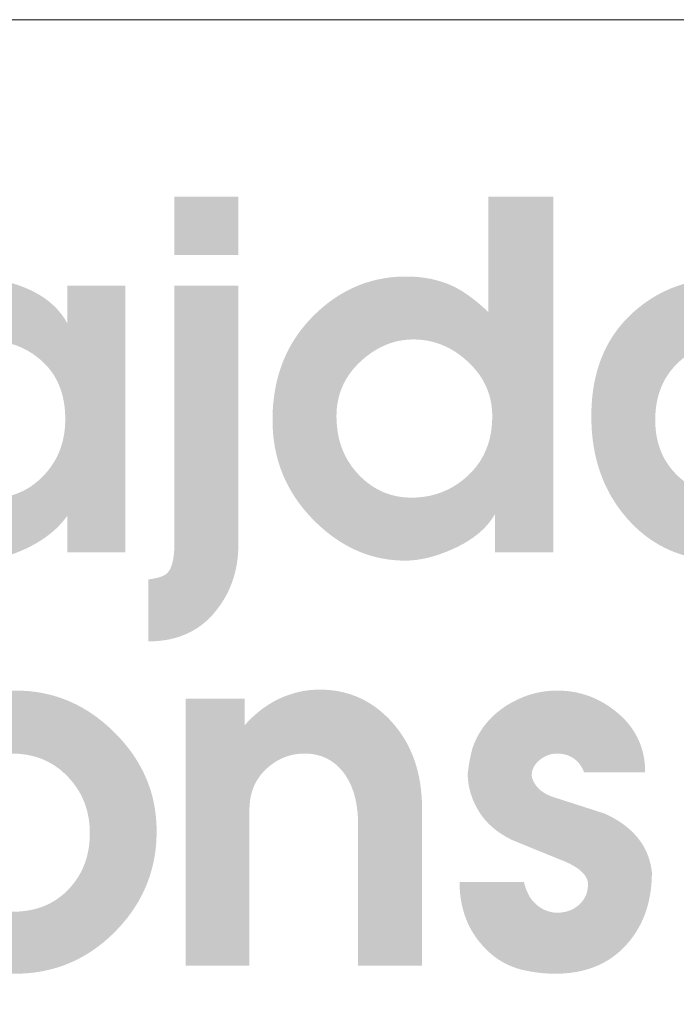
# Model space of a CAD drawing. Extents: x 5499164 to 5499301, y 5902019 to 5902134.
# Tile 14 of 18: x 5499292 to 5499294.44, y 5902078.14 to 5902081.79. Entities that reach past the tile are written whole.
import ezdxf

# ---------------------------------------------------------------- set-up
doc = ezdxf.new("R2010")
doc.units = 0
doc.layers.get('0').update_dxf_attribs({"linetype": 'CONTINUOUS', "lineweight": 13})
doc.layers.add('0A_OCIEPLENIE', color=30, linetype='CONTINUOUS', lineweight=9)
doc.layers.add('0A_TABELKA', color=7, linetype='CONTINUOUS', lineweight=0)

# ---------------------------------------------------------------- blocks, each defined once
blk = doc.blocks.new('G$C46E6ED60')
at = {"true_color": 0x142354}
h = blk.add_hatch(color=179, dxfattribs=at)
h.paths.add_polyline_path([(600.55, 202.51), (618.17, 202.51), (618.17, 186.49), (600.55, 186.49)])
h.paths.add_polyline_path([(618.17, 178.01), (618.17, 106.71), (618.16, 105.86), (618.13, 105.01), (618.08, 104.17), (618.01, 103.35), (617.92, 102.53), (617.81, 101.72), (617.68, 100.92), (617.52, 100.14), (617.35, 99.36), (617.16, 98.59), (616.95, 97.83), (616.71, 97.08), (616.46, 96.34), (616.19, 95.61), (615.89, 94.89), (615.58, 94.18), (615.25, 93.48), (614.89, 92.79), (614.52, 92.11), (614.12, 91.44), (613.71, 90.77), (613.27, 90.12), (612.82, 89.48), (612.34, 88.85), (611.77, 88.12), (611.18, 87.43), (610.57, 86.77), (609.94, 86.14), (609.29, 85.54), (608.63, 84.97), (607.94, 84.43), (607.24, 83.92), (606.51, 83.44), (605.77, 83), (605.01, 82.58), (604.23, 82.2), (603.43, 81.84), (602.61, 81.52), (601.78, 81.23), (600.92, 80.96), (600.05, 80.73), (599.16, 80.53), (598.24, 80.36), (597.31, 80.23), (596.36, 80.12), (595.4, 80.04), (594.41, 79.99), (593.4, 79.98), (593.4, 97.05), (593.73, 97.1), (594.04, 97.14), (594.35, 97.19), (594.65, 97.24), (594.94, 97.3), (595.21, 97.35), (595.48, 97.41), (595.74, 97.47), (595.99, 97.54), (596.23, 97.6), (596.46, 97.67), (596.68, 97.74), (596.89, 97.82), (597.09, 97.89), (597.28, 97.97), (597.46, 98.05), (597.64, 98.13), (597.8, 98.22), (597.95, 98.3), (598.09, 98.39), (598.23, 98.48), (598.35, 98.58), (598.47, 98.67), (598.57, 98.77), (598.73, 98.95), (598.89, 99.15), (599.03, 99.36), (599.17, 99.59), (599.31, 99.82), (599.44, 100.08), (599.56, 100.34), (599.67, 100.62), (599.78, 100.92), (599.88, 101.22), (599.97, 101.54), (600.05, 101.88), (600.13, 102.23), (600.21, 102.59), (600.27, 102.97), (600.33, 103.36), (600.38, 103.76), (600.43, 104.18), (600.46, 104.61), (600.5, 105.05), (600.52, 105.51), (600.54, 105.99), (600.55, 106.47), (600.55, 106.97), (600.55, 178.01)])
h = blk.add_hatch(color=179, dxfattribs=at)
h.paths.add_polyline_path([(645.2, 142.04), (645.21, 141.22), (645.24, 140.41), (645.3, 139.62), (645.38, 138.84), (645.48, 138.06), (645.6, 137.31), (645.74, 136.56), (645.91, 135.82), (646.09, 135.1), (646.3, 134.39), (646.53, 133.69), (646.79, 133), (647.06, 132.32), (647.36, 131.66), (647.68, 131), (648.02, 130.36), (648.39, 129.73), (648.77, 129.12), (649.18, 128.51), (649.61, 127.92), (650.06, 127.34), (650.54, 126.77), (651.04, 126.21), (651.55, 125.67), (652.06, 125.17), (652.56, 124.7), (653.08, 124.24), (653.61, 123.81), (654.14, 123.4), (654.68, 123.01), (655.23, 122.64), (655.79, 122.29), (656.36, 121.97), (656.94, 121.66), (657.52, 121.38), (658.11, 121.11), (658.71, 120.87), (659.32, 120.65), (659.94, 120.45), (660.56, 120.27), (661.2, 120.11), (661.84, 119.97), (662.49, 119.86), (663.14, 119.76), (663.81, 119.69), (664.49, 119.64), (665.17, 119.6), (665.86, 119.59), (666.57, 119.6), (667.28, 119.63), (667.98, 119.68), (668.67, 119.75), (669.35, 119.83), (670.03, 119.94), (670.69, 120.07), (671.35, 120.21), (672, 120.37), (672.65, 120.56), (673.28, 120.76), (673.91, 120.98), (674.53, 121.22), (675.14, 121.48), (675.74, 121.76), (676.34, 122.06), (676.93, 122.38), (677.51, 122.71), (678.08, 123.07), (678.65, 123.44), (679.2, 123.84), (679.75, 124.25), (680.29, 124.68), (680.83, 125.14), (681.42, 125.67), (681.99, 126.22), (682.54, 126.79), (683.05, 127.37), (683.55, 127.96), (684.02, 128.57), (684.46, 129.2), (684.88, 129.83), (685.27, 130.49), (685.64, 131.15), (685.98, 131.84), (686.29, 132.53), (686.58, 133.25), (686.85, 133.97), (687.09, 134.71), (687.31, 135.47), (687.49, 136.24), (687.66, 137.02), (687.8, 137.82), (687.91, 138.64), (688, 139.47), (688.06, 140.31), (688.1, 141.17), (688.11, 142.04), (688.1, 142.76), (688.07, 143.48), (688.01, 144.18), (687.93, 144.88), (687.83, 145.56), (687.7, 146.24), (687.55, 146.91), (687.38, 147.57), (687.18, 148.23), (686.96, 148.87), (686.72, 149.5), (686.46, 150.13), (686.17, 150.75), (685.86, 151.36), (685.53, 151.96), (685.17, 152.55), (684.79, 153.13), (684.39, 153.7), (683.96, 154.27), (683.51, 154.83), (683.04, 155.37), (682.55, 155.91), (682.03, 156.44), (681.49, 156.96), (680.93, 157.47), (680.37, 157.96), (679.81, 158.42), (679.23, 158.86), (678.65, 159.28), (678.06, 159.68), (677.47, 160.06), (676.87, 160.41), (676.26, 160.75), (675.65, 161.06), (675.03, 161.35), (674.41, 161.62), (673.77, 161.87), (673.13, 162.1), (672.49, 162.3), (671.84, 162.49), (671.18, 162.65), (670.52, 162.79), (669.84, 162.91), (669.17, 163.01), (668.48, 163.08), (667.79, 163.14), (667.09, 163.17), (666.39, 163.18), (665.72, 163.17), (665.05, 163.14), (664.39, 163.08), (663.74, 163.01), (663.09, 162.91), (662.44, 162.79), (661.8, 162.66), (661.17, 162.5), (660.54, 162.31), (659.92, 162.11), (659.3, 161.89), (658.69, 161.64), (658.08, 161.37), (657.48, 161.09), (656.88, 160.78), (656.29, 160.45), (655.71, 160.09), (655.12, 159.72), (654.55, 159.33), (653.98, 158.91), (653.41, 158.47), (652.85, 158.02), (652.3, 157.54), (651.75, 157.03), (651.21, 156.52), (650.7, 155.99), (650.21, 155.46), (649.75, 154.91), (649.3, 154.36), (648.88, 153.79), (648.49, 153.22), (648.11, 152.64), (647.76, 152.05), (647.43, 151.45), (647.12, 150.84), (646.84, 150.21), (646.58, 149.59), (646.34, 148.95), (646.12, 148.3), (645.93, 147.64), (645.76, 146.97), (645.61, 146.3), (645.49, 145.61), (645.38, 144.92), (645.3, 144.21), (645.25, 143.5), (645.21, 142.77)], is_closed=False)
h.paths.add_polyline_path([(687.06, 170.73), (687.06, 202.51), (704.94, 202.51), (704.94, 104.49), (688.91, 104.49), (688.91, 115.09), (688.6, 114.58), (688.28, 114.08), (687.94, 113.59), (687.58, 113.1), (687.21, 112.63), (686.82, 112.16), (686.41, 111.71), (685.98, 111.26), (685.54, 110.82), (685.08, 110.39), (684.6, 109.96), (684.11, 109.55), (683.6, 109.14), (683.07, 108.75), (682.53, 108.36), (681.96, 107.98), (681.39, 107.61), (680.79, 107.25), (680.18, 106.89), (679.55, 106.55), (678.9, 106.21), (678.24, 105.88), (677.55, 105.57), (676.86, 105.25), (676.28, 105.01), (675.72, 104.77), (675.15, 104.55), (674.59, 104.33), (674.03, 104.13), (673.48, 103.94), (672.93, 103.75), (672.38, 103.58), (671.84, 103.42), (671.3, 103.26), (670.76, 103.12), (670.23, 102.99), (669.7, 102.87), (669.18, 102.76), (668.66, 102.66), (668.14, 102.57), (667.63, 102.49), (667.12, 102.42), (666.61, 102.37), (666.11, 102.32), (665.61, 102.28), (665.12, 102.26), (664.63, 102.24), (664.14, 102.23), (662.95, 102.25), (661.78, 102.31), (660.61, 102.41), (659.46, 102.55), (658.32, 102.73), (657.18, 102.95), (656.06, 103.2), (654.96, 103.5), (653.86, 103.83), (652.77, 104.21), (651.69, 104.63), (650.63, 105.08), (649.57, 105.57), (648.53, 106.11), (647.5, 106.68), (646.48, 107.29), (645.47, 107.94), (644.47, 108.63), (643.48, 109.36), (642.5, 110.13), (641.54, 110.94), (640.58, 111.79), (639.64, 112.68), (638.71, 113.61), (637.8, 114.56), (636.93, 115.53), (636.1, 116.52), (635.31, 117.53), (634.55, 118.55), (633.84, 119.58), (633.16, 120.64), (632.53, 121.7), (631.93, 122.79), (631.37, 123.89), (630.84, 125.01), (630.36, 126.14), (629.92, 127.29), (629.51, 128.45), (629.14, 129.63), (628.82, 130.83), (628.53, 132.04), (628.28, 133.27), (628.06, 134.52), (627.89, 135.78), (627.75, 137.06), (627.66, 138.35), (627.6, 139.66), (627.58, 140.98), (627.6, 142.46), (627.66, 143.91), (627.76, 145.34), (627.91, 146.75), (628.09, 148.14), (628.32, 149.5), (628.58, 150.85), (628.89, 152.16), (629.24, 153.46), (629.63, 154.73), (630.06, 155.99), (630.53, 157.22), (631.04, 158.42), (631.59, 159.61), (632.18, 160.77), (632.82, 161.91), (633.49, 163.02), (634.21, 164.12), (634.97, 165.19), (635.77, 166.24), (636.61, 167.27), (637.49, 168.27), (638.41, 169.25), (639.37, 170.21), (640.27, 171.05), (641.18, 171.86), (642.11, 172.63), (643.05, 173.37), (643.99, 174.06), (644.96, 174.73), (645.93, 175.35), (646.92, 175.94), (647.92, 176.5), (648.93, 177.02), (649.96, 177.5), (650.99, 177.95), (652.04, 178.36), (653.1, 178.74), (654.18, 179.08), (655.26, 179.38), (656.36, 179.65), (657.47, 179.88), (658.6, 180.08), (659.73, 180.24), (660.88, 180.37), (662.04, 180.46), (663.22, 180.51), (664.4, 180.53), (665.04, 180.52), (665.67, 180.51), (666.3, 180.48), (666.92, 180.44), (667.53, 180.4), (668.14, 180.34), (668.74, 180.27), (669.33, 180.19), (669.92, 180.1), (670.51, 180), (671.08, 179.89), (671.66, 179.77), (672.22, 179.63), (672.78, 179.49), (673.33, 179.34), (673.88, 179.17), (674.42, 179), (674.96, 178.81), (675.49, 178.62), (676.01, 178.41), (676.53, 178.2), (677.04, 177.97), (677.55, 177.73), (678.05, 177.48), (678.39, 177.3), (678.74, 177.11), (679.09, 176.91), (679.44, 176.71), (679.79, 176.49), (680.15, 176.27), (680.51, 176.03), (680.87, 175.79), (681.24, 175.54), (681.61, 175.28), (681.98, 175.01), (682.35, 174.73), (682.73, 174.45), (683.11, 174.15), (683.49, 173.85), (683.88, 173.54), (684.26, 173.22), (684.65, 172.89), (685.05, 172.55), (685.44, 172.2), (685.84, 171.85), (686.25, 171.48), (686.65, 171.11)], is_closed=False)
h = blk.add_hatch(color=179, dxfattribs=at)
h.paths.add_polyline_path([(549.29, 119.33), (550.05, 119.34), (550.8, 119.38), (551.53, 119.43), (552.25, 119.51), (552.97, 119.6), (553.67, 119.72), (554.36, 119.86), (555.04, 120.03), (555.71, 120.21), (556.37, 120.42), (557.02, 120.65), (557.65, 120.9), (558.28, 121.17), (558.9, 121.46), (559.5, 121.78), (560.1, 122.12), (560.68, 122.47), (561.25, 122.86), (561.81, 123.26), (562.36, 123.68), (562.91, 124.13), (563.44, 124.6), (563.95, 125.09), (564.46, 125.6), (564.95, 126.13), (565.42, 126.66), (565.87, 127.21), (566.3, 127.77), (566.71, 128.35), (567.1, 128.93), (567.46, 129.52), (567.81, 130.12), (568.13, 130.74), (568.44, 131.36), (568.72, 132), (568.98, 132.65), (569.22, 133.31), (569.44, 133.97), (569.64, 134.65), (569.82, 135.34), (569.97, 136.04), (570.11, 136.76), (570.22, 137.48), (570.32, 138.21), (570.39, 138.96), (570.44, 139.71), (570.47, 140.48), (570.48, 141.26), (570.47, 142.08), (570.44, 142.9), (570.39, 143.7), (570.31, 144.48), (570.21, 145.25), (570.09, 146.01), (569.95, 146.75), (569.79, 147.47), (569.6, 148.18), (569.39, 148.88), (569.16, 149.56), (568.91, 150.23), (568.64, 150.88), (568.35, 151.52), (568.03, 152.14), (567.69, 152.75), (567.33, 153.35), (566.95, 153.93), (566.55, 154.49), (566.12, 155.04), (565.67, 155.58), (565.2, 156.1), (564.71, 156.6), (564.2, 157.1), (563.67, 157.57), (563.13, 158.02), (562.58, 158.46), (562.02, 158.87), (561.45, 159.27), (560.87, 159.64), (560.28, 159.99), (559.69, 160.32), (559.08, 160.64), (558.46, 160.93), (557.83, 161.2), (557.19, 161.45), (556.54, 161.69), (555.88, 161.9), (555.22, 162.09), (554.54, 162.26), (553.85, 162.41), (553.15, 162.54), (552.45, 162.66), (551.73, 162.75), (551, 162.82), (550.26, 162.87), (549.52, 162.9), (548.76, 162.91), (548.03, 162.9), (547.3, 162.87), (546.58, 162.81), (545.87, 162.74), (545.17, 162.65), (544.48, 162.53), (543.79, 162.4), (543.12, 162.24), (542.45, 162.06), (541.79, 161.86), (541.14, 161.64), (540.5, 161.4), (539.86, 161.14), (539.24, 160.86), (538.62, 160.56), (538.01, 160.24), (537.42, 159.89), (536.82, 159.53), (536.24, 159.14), (535.67, 158.74), (535.1, 158.31), (534.55, 157.86), (534, 157.39), (533.46, 156.9), (532.94, 156.4), (532.44, 155.87), (531.96, 155.34), (531.5, 154.79), (531.06, 154.23), (530.65, 153.65), (530.26, 153.06), (529.89, 152.46), (529.55, 151.84), (529.22, 151.22), (528.92, 150.57), (528.64, 149.92), (528.39, 149.25), (528.15, 148.56), (527.94, 147.87), (527.75, 147.16), (527.58, 146.43), (527.44, 145.69), (527.32, 144.94), (527.22, 144.18), (527.14, 143.4), (527.08, 142.61), (527.05, 141.8), (527.04, 140.98), (527.05, 140.14), (527.09, 139.32), (527.15, 138.51), (527.24, 137.71), (527.35, 136.92), (527.49, 136.16), (527.65, 135.4), (527.83, 134.66), (528.04, 133.93), (528.28, 133.22), (528.54, 132.52), (528.83, 131.84), (529.14, 131.17), (529.47, 130.51), (529.83, 129.87), (530.22, 129.25), (530.63, 128.63), (531.06, 128.04), (531.52, 127.45), (532.01, 126.88), (532.52, 126.33), (533.05, 125.78), (533.61, 125.26), (534.2, 124.74), (534.73, 124.3), (535.27, 123.88), (535.82, 123.47), (536.38, 123.09), (536.95, 122.72), (537.52, 122.37), (538.1, 122.04), (538.7, 121.73), (539.3, 121.44), (539.9, 121.17), (540.52, 120.92), (541.15, 120.68), (541.78, 120.47), (542.42, 120.27), (543.07, 120.09), (543.73, 119.93), (544.4, 119.79), (545.07, 119.67), (545.75, 119.57), (546.45, 119.48), (547.14, 119.42), (547.85, 119.37), (548.57, 119.34)], is_closed=False)
h.paths.add_polyline_path([(509.42, 142.04), (509.44, 143.56), (509.5, 145.05), (509.6, 146.51), (509.75, 147.95), (509.93, 149.36), (510.15, 150.74), (510.42, 152.09), (510.73, 153.41), (511.08, 154.71), (511.46, 155.98), (511.89, 157.23), (512.36, 158.44), (512.88, 159.63), (513.43, 160.79), (514.02, 161.92), (514.66, 163.03), (515.33, 164.1), (516.05, 165.15), (516.81, 166.17), (517.6, 167.17), (518.44, 168.13), (519.32, 169.07), (520.25, 169.98), (521.21, 170.87), (522.08, 171.61), (522.96, 172.33), (523.86, 173.01), (524.77, 173.66), (525.69, 174.27), (526.63, 174.86), (527.58, 175.42), (528.55, 175.94), (529.53, 176.43), (530.53, 176.89), (531.54, 177.32), (532.57, 177.71), (533.6, 178.08), (534.66, 178.41), (535.73, 178.71), (536.81, 178.98), (537.9, 179.22), (539.01, 179.43), (540.14, 179.6), (541.28, 179.74), (542.43, 179.85), (543.6, 179.93), (544.78, 179.98), (545.98, 180), (546.65, 179.99), (547.32, 179.97), (547.98, 179.95), (548.64, 179.91), (549.29, 179.86), (549.94, 179.79), (550.59, 179.72), (551.23, 179.64), (551.87, 179.54), (552.5, 179.43), (553.13, 179.31), (553.76, 179.18), (554.38, 179.04), (555, 178.89), (555.61, 178.73), (556.22, 178.55), (556.83, 178.37), (557.43, 178.17), (558.02, 177.96), (558.62, 177.74), (559.2, 177.51), (559.79, 177.27), (560.37, 177.01), (560.95, 176.75), (561.51, 176.48), (562.07, 176.19), (562.61, 175.9), (563.14, 175.6), (563.65, 175.29), (564.16, 174.97), (564.65, 174.64), (565.13, 174.3), (565.59, 173.95), (566.04, 173.6), (566.48, 173.23), (566.91, 172.86), (567.32, 172.48), (567.72, 172.09), (568.11, 171.69), (568.48, 171.28), (568.84, 170.86), (569.19, 170.43), (569.53, 170), (569.85, 169.55), (570.16, 169.1), (570.46, 168.64), (570.75, 168.16), (571.02, 167.68), (571.02, 178.01), (587.05, 178.01), (587.05, 104.49), (571.02, 104.49), (571.02, 114.56), (570.69, 114.11), (570.35, 113.67), (570, 113.24), (569.64, 112.82), (569.27, 112.4), (568.89, 111.99), (568.49, 111.58), (568.09, 111.19), (567.67, 110.79), (567.24, 110.41), (566.8, 110.03), (566.35, 109.66), (565.88, 109.29), (565.41, 108.94), (564.92, 108.58), (564.42, 108.24), (563.91, 107.9), (563.39, 107.57), (562.86, 107.24), (562.31, 106.93), (561.76, 106.61), (561.19, 106.31), (560.61, 106.01), (560.02, 105.72), (559.42, 105.43), (558.83, 105.16), (558.23, 104.9), (557.64, 104.65), (557.04, 104.42), (556.44, 104.19), (555.85, 103.98), (555.25, 103.78), (554.66, 103.59), (554.06, 103.42), (553.46, 103.26), (552.87, 103.1), (552.27, 102.97), (551.68, 102.84), (551.08, 102.72), (550.48, 102.62), (549.89, 102.53), (549.29, 102.45), (548.69, 102.39), (548.1, 102.33), (547.5, 102.29), (546.91, 102.26), (546.31, 102.24), (545.72, 102.23), (544.39, 102.25), (543.08, 102.31), (541.8, 102.41), (540.53, 102.55), (539.29, 102.73), (538.07, 102.94), (536.86, 103.2), (535.68, 103.49), (534.52, 103.82), (533.38, 104.2), (532.26, 104.61), (531.16, 105.06), (530.08, 105.55), (529.02, 106.08), (527.98, 106.65), (526.96, 107.26), (525.96, 107.91), (524.98, 108.6), (524.03, 109.32), (523.09, 110.09), (522.18, 110.89), (521.28, 111.74), (520.4, 112.62), (519.55, 113.54), (518.72, 114.5), (517.93, 115.47), (517.18, 116.46), (516.45, 117.48), (515.77, 118.51), (515.12, 119.57), (514.5, 120.64), (513.92, 121.74), (513.38, 122.85), (512.87, 123.99), (512.39, 125.15), (511.95, 126.32), (511.55, 127.52), (511.18, 128.74), (510.84, 129.98), (510.54, 131.24), (510.28, 132.51), (510.05, 133.81), (509.86, 135.13), (509.7, 136.47), (509.58, 137.84), (509.49, 139.22), (509.44, 140.62)], is_closed=False)
h = blk.add_hatch(color=179, dxfattribs=at)
h.paths.add_polyline_path([(755.27, 119.33), (756.03, 119.34), (756.77, 119.38), (757.51, 119.43), (758.23, 119.51), (758.95, 119.6), (759.65, 119.72), (760.34, 119.86), (761.02, 120.03), (761.69, 120.21), (762.35, 120.42), (763, 120.65), (763.64, 120.9), (764.26, 121.17), (764.88, 121.46), (765.48, 121.78), (766.08, 122.12), (766.66, 122.47), (767.23, 122.86), (767.8, 123.26), (768.35, 123.68), (768.89, 124.13), (769.42, 124.6), (769.93, 125.09), (770.44, 125.6), (770.93, 126.13), (771.4, 126.66), (771.86, 127.21), (772.28, 127.77), (772.69, 128.35), (773.08, 128.93), (773.45, 129.52), (773.79, 130.12), (774.12, 130.74), (774.42, 131.36), (774.7, 132), (774.97, 132.65), (775.21, 133.31), (775.43, 133.97), (775.62, 134.65), (775.8, 135.34), (775.96, 136.04), (776.1, 136.76), (776.21, 137.48), (776.3, 138.21), (776.38, 138.96), (776.43, 139.71), (776.46, 140.48), (776.47, 141.26), (776.46, 142.08), (776.43, 142.9), (776.37, 143.7), (776.3, 144.48), (776.2, 145.25), (776.08, 146.01), (775.94, 146.75), (775.77, 147.47), (775.59, 148.18), (775.38, 148.88), (775.15, 149.56), (774.9, 150.23), (774.62, 150.88), (774.33, 151.52), (774.01, 152.14), (773.67, 152.75), (773.31, 153.35), (772.93, 153.93), (772.53, 154.49), (772.1, 155.04), (771.65, 155.58), (771.18, 156.1), (770.69, 156.6), (770.18, 157.1), (769.65, 157.57), (769.11, 158.02), (768.56, 158.46), (768, 158.87), (767.43, 159.27), (766.85, 159.64), (766.27, 159.99), (765.67, 160.32), (765.06, 160.64), (764.44, 160.93), (763.81, 161.2), (763.17, 161.45), (762.53, 161.69), (761.87, 161.9), (761.2, 162.09), (760.52, 162.26), (759.83, 162.41), (759.14, 162.54), (758.43, 162.66), (757.71, 162.75), (756.98, 162.82), (756.25, 162.87), (755.5, 162.9), (754.74, 162.91), (754.01, 162.9), (753.28, 162.87), (752.56, 162.81), (751.85, 162.74), (751.15, 162.65), (750.46, 162.53), (749.78, 162.4), (749.1, 162.24), (748.43, 162.06), (747.77, 161.86), (747.12, 161.64), (746.48, 161.4), (745.85, 161.14), (745.23, 160.86), (744.61, 160.56), (744, 160.24), (743.4, 159.89), (742.81, 159.53), (742.23, 159.14), (741.66, 158.74), (741.09, 158.31), (740.54, 157.86), (739.99, 157.39), (739.45, 156.9), (738.92, 156.4), (738.42, 155.87), (737.94, 155.34), (737.48, 154.79), (737.05, 154.23), (736.63, 153.65), (736.24, 153.06), (735.87, 152.46), (735.53, 151.84), (735.2, 151.22), (734.9, 150.57), (734.62, 149.92), (734.37, 149.25), (734.13, 148.56), (733.92, 147.87), (733.73, 147.16), (733.56, 146.43), (733.42, 145.69), (733.3, 144.94), (733.2, 144.18), (733.12, 143.4), (733.06, 142.61), (733.03, 141.8), (733.02, 140.98), (733.03, 140.14), (733.07, 139.32), (733.13, 138.51), (733.22, 137.71), (733.33, 136.92), (733.46, 136.16), (733.63, 135.4), (733.81, 134.66), (734.02, 133.93), (734.26, 133.22), (734.52, 132.52), (734.81, 131.84), (735.12, 131.17), (735.45, 130.51), (735.81, 129.87), (736.2, 129.25), (736.61, 128.63), (737.04, 128.04), (737.5, 127.45), (737.99, 126.88), (738.5, 126.33), (739.03, 125.78), (739.59, 125.26), (740.17, 124.74), (740.71, 124.3), (741.25, 123.88), (741.8, 123.47), (742.36, 123.09), (742.93, 122.72), (743.5, 122.37), (744.09, 122.04), (744.68, 121.73), (745.28, 121.44), (745.89, 121.17), (746.5, 120.92), (747.13, 120.68), (747.76, 120.47), (748.4, 120.27), (749.05, 120.09), (749.71, 119.93), (750.38, 119.79), (751.05, 119.67), (751.73, 119.57), (752.42, 119.48), (753.12, 119.42), (753.83, 119.37), (754.55, 119.34)], is_closed=False)
h.paths.add_polyline_path([(715.41, 142.04), (715.43, 143.56), (715.49, 145.05), (715.59, 146.51), (715.73, 147.95), (715.92, 149.36), (716.14, 150.74), (716.41, 152.09), (716.71, 153.41), (717.06, 154.71), (717.45, 155.98), (717.88, 157.23), (718.35, 158.44), (718.86, 159.63), (719.42, 160.79), (720.01, 161.92), (720.64, 163.03), (721.32, 164.1), (722.04, 165.15), (722.79, 166.17), (723.59, 167.17), (724.43, 168.13), (725.31, 169.07), (726.23, 169.98), (727.2, 170.87), (728.06, 171.61), (728.95, 172.33), (729.84, 173.01), (730.75, 173.66), (731.68, 174.27), (732.62, 174.86), (733.57, 175.42), (734.54, 175.94), (735.52, 176.43), (736.52, 176.89), (737.53, 177.32), (738.55, 177.71), (739.59, 178.08), (740.65, 178.41), (741.71, 178.71), (742.8, 178.98), (743.89, 179.22), (745, 179.43), (746.13, 179.6), (747.27, 179.74), (748.42, 179.85), (749.59, 179.93), (750.77, 179.98), (751.97, 180), (752.64, 179.99), (753.3, 179.97), (753.97, 179.95), (754.62, 179.91), (755.28, 179.86), (755.93, 179.79), (756.58, 179.72), (757.22, 179.64), (757.86, 179.54), (758.49, 179.43), (759.12, 179.31), (759.75, 179.18), (760.37, 179.04), (760.99, 178.89), (761.6, 178.73), (762.21, 178.55), (762.81, 178.37), (763.41, 178.17), (764.01, 177.96), (764.6, 177.74), (765.19, 177.51), (765.78, 177.27), (766.36, 177.01), (766.93, 176.75), (767.5, 176.48), (768.05, 176.19), (768.6, 175.9), (769.13, 175.6), (769.64, 175.29), (770.14, 174.97), (770.64, 174.64), (771.11, 174.3), (771.58, 173.95), (772.03, 173.6), (772.47, 173.23), (772.89, 172.86), (773.31, 172.48), (773.71, 172.09), (774.1, 171.69), (774.47, 171.28), (774.83, 170.86), (775.18, 170.43), (775.52, 170), (775.84, 169.55), (776.15, 169.1), (776.45, 168.64), (776.73, 168.16), (777, 167.68), (777, 178.01), (793.03, 178.01), (793.03, 104.49), (777, 104.49), (777, 114.56), (776.68, 114.11), (776.34, 113.67), (775.99, 113.24), (775.63, 112.82), (775.26, 112.4), (774.87, 111.99), (774.48, 111.58), (774.07, 111.19), (773.65, 110.79), (773.22, 110.41), (772.78, 110.03), (772.33, 109.66), (771.87, 109.29), (771.39, 108.94), (770.9, 108.58), (770.41, 108.24), (769.9, 107.9), (769.38, 107.57), (768.84, 107.24), (768.3, 106.93), (767.74, 106.61), (767.18, 106.31), (766.6, 106.01), (766.01, 105.72), (765.41, 105.43), (764.81, 105.16), (764.22, 104.9), (763.62, 104.65), (763.02, 104.42), (762.43, 104.19), (761.83, 103.98), (761.24, 103.78), (760.64, 103.59), (760.04, 103.42), (759.45, 103.26), (758.85, 103.1), (758.26, 102.97), (757.66, 102.84), (757.06, 102.72), (756.47, 102.62), (755.87, 102.53), (755.28, 102.45), (754.68, 102.39), (754.09, 102.33), (753.49, 102.29), (752.89, 102.26), (752.3, 102.24), (751.7, 102.23), (750.38, 102.25), (749.07, 102.31), (747.79, 102.41), (746.52, 102.55), (745.28, 102.73), (744.05, 102.94), (742.85, 103.2), (741.67, 103.49), (740.51, 103.82), (739.37, 104.2), (738.24, 104.61), (737.14, 105.06), (736.06, 105.55), (735.01, 106.08), (733.97, 106.65), (732.95, 107.26), (731.95, 107.91), (730.97, 108.6), (730.02, 109.32), (729.08, 110.09), (728.16, 110.89), (727.27, 111.74), (726.39, 112.62), (725.54, 113.54), (724.71, 114.5), (723.92, 115.47), (723.16, 116.46), (722.44, 117.48), (721.76, 118.51), (721.1, 119.57), (720.49, 120.64), (719.91, 121.74), (719.36, 122.85), (718.85, 123.99), (718.38, 125.15), (717.94, 126.32), (717.53, 127.52), (717.16, 128.74), (716.83, 129.98), (716.53, 131.24), (716.27, 132.51), (716.04, 133.81), (715.84, 135.13), (715.69, 136.47), (715.56, 137.84), (715.48, 139.22), (715.42, 140.62)], is_closed=False)
h = blk.add_hatch(color=179, dxfattribs=at)
h.paths.add_polyline_path([(540.55, 42.46), (540.34, 42.18), (540.14, 41.91), (539.94, 41.62), (539.74, 41.34), (539.54, 41.06), (539.35, 40.77), (539.16, 40.48), (538.98, 40.19), (538.79, 39.9), (538.61, 39.61), (538.44, 39.31), (538.27, 39.01), (538.1, 38.71), (537.93, 38.41), (537.77, 38.1), (537.61, 37.79), (537.45, 37.48), (537.3, 37.17), (537.15, 36.86), (537, 36.54), (536.86, 36.23), (536.72, 35.91), (536.58, 35.58), (536.45, 35.26), (536.32, 34.93), (536.19, 34.61), (536.07, 34.28), (535.96, 33.95), (535.85, 33.62), (535.75, 33.29), (535.65, 32.96), (535.56, 32.62), (535.47, 32.29), (535.39, 31.95), (535.32, 31.62), (535.25, 31.28), (535.19, 30.94), (535.13, 30.6), (535.07, 30.26), (535.03, 29.92), (534.99, 29.57), (534.95, 29.23), (534.92, 28.88), (534.89, 28.53), (534.87, 28.19), (534.86, 27.84), (534.85, 27.49), (534.85, 27.13), (534.86, 26.4), (534.89, 25.68), (534.95, 24.96), (535.02, 24.26), (535.12, 23.56), (535.24, 22.87), (535.38, 22.18), (535.54, 21.51), (535.72, 20.85), (535.92, 20.19), (536.15, 19.54), (536.39, 18.9), (536.66, 18.27), (536.95, 17.65), (537.26, 17.03), (537.59, 16.43), (537.94, 15.83), (538.32, 15.24), (538.71, 14.66), (539.13, 14.09), (539.57, 13.53), (540.03, 12.97), (540.51, 12.42), (541.01, 11.89), (541.53, 11.36), (542.06, 10.86), (542.6, 10.38), (543.14, 9.93), (543.7, 9.49), (544.26, 9.08), (544.84, 8.69), (545.42, 8.33), (546.02, 7.98), (546.62, 7.66), (547.23, 7.36), (547.85, 7.08), (548.48, 6.82), (549.12, 6.59), (549.77, 6.38), (550.43, 6.19), (551.1, 6.02), (551.78, 5.88), (552.47, 5.76), (553.17, 5.66), (553.87, 5.58), (554.59, 5.52), (555.31, 5.49), (556.05, 5.48), (556.83, 5.49), (557.59, 5.52), (558.34, 5.58), (559.09, 5.65), (559.81, 5.75), (560.53, 5.86), (561.24, 6), (561.93, 6.16), (562.61, 6.34), (563.28, 6.55), (563.93, 6.77), (564.58, 7.01), (565.21, 7.28), (565.83, 7.57), (566.43, 7.88), (567.03, 8.21), (567.61, 8.56), (568.18, 8.93), (568.74, 9.33), (569.29, 9.75), (569.82, 10.18), (570.34, 10.64), (570.85, 11.12), (571.35, 11.62), (571.83, 12.14), (572.29, 12.67), (572.73, 13.21), (573.15, 13.76), (573.55, 14.32), (573.93, 14.9), (574.29, 15.48), (574.62, 16.08), (574.94, 16.68), (575.24, 17.3), (575.51, 17.93), (575.77, 18.57), (576.01, 19.22), (576.22, 19.89), (576.42, 20.56), (576.59, 21.25), (576.74, 21.94), (576.88, 22.65), (576.99, 23.37), (577.08, 24.1), (577.16, 24.84), (577.21, 25.59), (577.24, 26.36), (577.25, 27.13), (577.24, 27.9), (577.21, 28.66), (577.15, 29.4), (577.08, 30.14), (576.98, 30.86), (576.87, 31.58), (576.73, 32.28), (576.57, 32.98), (576.39, 33.66), (576.19, 34.34), (575.96, 35), (575.72, 35.66), (575.45, 36.3), (575.17, 36.94), (574.86, 37.56), (574.53, 38.17), (574.18, 38.78), (573.81, 39.37), (573.42, 39.95), (573.01, 40.53), (572.57, 41.09), (572.12, 41.64), (571.64, 42.19), (571.15, 42.72), (570.63, 43.24), (570.11, 43.73), (569.58, 44.21), (569.03, 44.66), (568.47, 45.09), (567.9, 45.49), (567.32, 45.88), (566.73, 46.24), (566.13, 46.58), (565.52, 46.9), (564.9, 47.2), (564.26, 47.47), (563.62, 47.73), (562.96, 47.96), (562.29, 48.17), (561.61, 48.35), (560.92, 48.52), (560.22, 48.66), (559.51, 48.78), (558.78, 48.88), (558.05, 48.96), (557.3, 49.01), (556.55, 49.05), (555.78, 49.06), (555.03, 49.05), (554.3, 49.01), (553.57, 48.95), (552.85, 48.87), (552.15, 48.77), (551.45, 48.65), (550.76, 48.5), (550.08, 48.32), (549.42, 48.13), (548.76, 47.91), (548.11, 47.67), (547.47, 47.41), (546.84, 47.12), (546.22, 46.81), (545.61, 46.48), (545.01, 46.12), (544.42, 45.75), (543.84, 45.35), (543.26, 44.92), (542.7, 44.48), (542.15, 44.01), (541.61, 43.51), (541.07, 43)], is_closed=False)
h.paths.add_polyline_path([(527.3, 53.59), (527.86, 54.12), (528.43, 54.64), (529, 55.16), (529.58, 55.66), (530.15, 56.14), (530.73, 56.62), (531.31, 57.09), (531.9, 57.54), (532.49, 57.98), (533.08, 58.41), (533.67, 58.83), (534.27, 59.24), (534.87, 59.64), (535.48, 60.02), (536.08, 60.4), (536.69, 60.76), (537.3, 61.11), (537.92, 61.45), (538.54, 61.78), (539.16, 62.09), (539.78, 62.4), (540.41, 62.69), (541.04, 62.97), (541.67, 63.24), (542.31, 63.5), (542.94, 63.75), (543.58, 63.98), (544.21, 64.21), (544.85, 64.42), (545.48, 64.63), (546.11, 64.82), (546.75, 65), (547.38, 65.17), (548.01, 65.33), (548.64, 65.48), (549.28, 65.62), (549.91, 65.75), (550.54, 65.86), (551.17, 65.97), (551.8, 66.06), (552.43, 66.15), (553.06, 66.22), (553.69, 66.28), (554.32, 66.33), (554.95, 66.37), (555.58, 66.39), (556.21, 66.41), (556.84, 66.42), (558.14, 66.4), (559.42, 66.34), (560.69, 66.24), (561.94, 66.1), (563.18, 65.91), (564.41, 65.69), (565.62, 65.43), (566.82, 65.13), (568, 64.79), (569.17, 64.41), (570.32, 63.99), (571.47, 63.52), (572.59, 63.02), (573.71, 62.48), (574.8, 61.9), (575.89, 61.27), (576.96, 60.61), (578.02, 59.91), (579.06, 59.16), (580.09, 58.38), (581.1, 57.56), (582.11, 56.69), (583.09, 55.79), (584.06, 54.84), (585.01, 53.87), (585.92, 52.89), (586.78, 51.89), (587.61, 50.87), (588.39, 49.85), (589.14, 48.81), (589.84, 47.75), (590.51, 46.68), (591.13, 45.6), (591.71, 44.5), (592.26, 43.39), (592.76, 42.26), (593.22, 41.12), (593.64, 39.97), (594.03, 38.8), (594.37, 37.62), (594.67, 36.43), (594.93, 35.22), (595.15, 33.99), (595.33, 32.76), (595.47, 31.5), (595.57, 30.24), (595.63, 28.96), (595.65, 27.67), (595.63, 26.33), (595.58, 25.01), (595.48, 23.7), (595.34, 22.42), (595.16, 21.14), (594.94, 19.89), (594.68, 18.64), (594.38, 17.42), (594.04, 16.21), (593.67, 15.01), (593.25, 13.84), (592.79, 12.67), (592.29, 11.53), (591.76, 10.4), (591.18, 9.28), (590.56, 8.18), (589.91, 7.1), (589.21, 6.03), (588.47, 4.98), (587.7, 3.95), (586.88, 2.93), (586.03, 1.92), (585.13, 0.94), (584.2, -0.03), (583.23, -0.98), (582.25, -1.88), (581.26, -2.75), (580.25, -3.57), (579.22, -4.35), (578.17, -5.1), (577.11, -5.8), (576.04, -6.46), (574.94, -7.09), (573.83, -7.67), (572.71, -8.21), (571.56, -8.71), (570.4, -9.18), (569.23, -9.6), (568.04, -9.98), (566.83, -10.32), (565.61, -10.62), (564.37, -10.88), (563.11, -11.11), (561.84, -11.29), (560.55, -11.43), (559.24, -11.53), (557.92, -11.59), (556.58, -11.61), (555.22, -11.59), (553.88, -11.53), (552.55, -11.43), (551.24, -11.29), (549.95, -11.11), (548.68, -10.89), (547.42, -10.63), (546.18, -10.34), (544.96, -10), (543.75, -9.62), (542.57, -9.21), (541.4, -8.75), (540.24, -8.25), (539.11, -7.72), (537.99, -7.14), (536.89, -6.53), (535.8, -5.87), (534.74, -5.18), (533.69, -4.44), (532.65, -3.67), (531.64, -2.85), (530.64, -2), (529.66, -1.11), (528.7, -0.17), (527.76, 0.79), (526.87, 1.77), (526.01, 2.76), (525.19, 3.78), (524.42, 4.81), (523.68, 5.86), (522.98, 6.92), (522.33, 8.01), (521.71, 9.11), (521.13, 10.22), (520.6, 11.36), (520.1, 12.51), (519.64, 13.68), (519.23, 14.86), (518.85, 16.07), (518.51, 17.29), (518.21, 18.52), (517.95, 19.78), (517.73, 21.05), (517.56, 22.34), (517.42, 23.65), (517.32, 24.97), (517.26, 26.31), (517.24, 27.67), (517.24, 28.24), (517.25, 28.81), (517.27, 29.38), (517.3, 29.94), (517.34, 30.5), (517.38, 31.07), (517.43, 31.63), (517.49, 32.18), (517.56, 32.74), (517.64, 33.29), (517.72, 33.84), (517.81, 34.39), (517.91, 34.94), (518.02, 35.49), (518.14, 36.03), (518.26, 36.57), (518.4, 37.11), (518.54, 37.65), (518.69, 38.18), (518.84, 38.72), (519.01, 39.25), (519.18, 39.78), (519.36, 40.3), (519.55, 40.83), (519.75, 41.35), (519.96, 41.88), (520.18, 42.4), (520.41, 42.93), (520.65, 43.45), (520.9, 43.98), (521.17, 44.51), (521.44, 45.04), (521.73, 45.57), (522.02, 46.1), (522.33, 46.63), (522.65, 47.16), (522.97, 47.69), (523.31, 48.22), (523.66, 48.76), (524.02, 49.29), (524.4, 49.82), (524.78, 50.36), (525.17, 50.9), (525.58, 51.43), (525.99, 51.97), (526.42, 52.51), (526.85, 53.05)], is_closed=False)
blk.add_hatch(color=179, dxfattribs=at).paths.add_polyline_path([(603.61, 64.16), (619.9, 64.16), (619.9, 56.88), (620.27, 57.28), (620.63, 57.68), (621.01, 58.06), (621.38, 58.44), (621.76, 58.81), (622.14, 59.17), (622.53, 59.53), (622.92, 59.87), (623.31, 60.21), (623.7, 60.53), (624.1, 60.85), (624.5, 61.16), (624.91, 61.47), (625.31, 61.76), (625.73, 62.04), (626.14, 62.32), (626.56, 62.59), (626.98, 62.85), (627.4, 63.1), (627.83, 63.34), (628.26, 63.58), (628.69, 63.8), (629.13, 64.02), (629.57, 64.23), (630.01, 64.43), (630.45, 64.62), (630.9, 64.8), (631.34, 64.98), (631.79, 65.14), (632.24, 65.3), (632.69, 65.45), (633.14, 65.59), (633.59, 65.72), (634.05, 65.85), (634.5, 65.96), (634.96, 66.07), (635.42, 66.17), (635.88, 66.25), (636.34, 66.33), (636.81, 66.41), (637.27, 66.47), (637.73, 66.53), (638.2, 66.57), (638.67, 66.61), (639.14, 66.64), (639.61, 66.66), (640.08, 66.67), (640.56, 66.68), (641.52, 66.66), (642.48, 66.62), (643.42, 66.54), (644.34, 66.44), (645.26, 66.3), (646.16, 66.14), (647.05, 65.95), (647.92, 65.72), (648.78, 65.47), (649.63, 65.18), (650.47, 64.87), (651.29, 64.52), (652.1, 64.15), (652.9, 63.75), (653.69, 63.31), (654.46, 62.85), (655.22, 62.36), (655.96, 61.83), (656.7, 61.28), (657.42, 60.7), (658.12, 60.08), (658.82, 59.44), (659.5, 58.77), (660.17, 58.06), (660.87, 57.28), (661.54, 56.48), (662.18, 55.66), (662.8, 54.82), (663.38, 53.95), (663.93, 53.07), (664.46, 52.17), (664.95, 51.25), (665.41, 50.31), (665.84, 49.35), (666.25, 48.37), (666.62, 47.37), (666.97, 46.35), (667.28, 45.31), (667.56, 44.25), (667.82, 43.17), (668.04, 42.07), (668.24, 40.95), (668.4, 39.82), (668.53, 38.66), (668.64, 37.48), (668.71, 36.28), (668.76, 35.06), (668.77, 33.83), (668.77, -9.36), (651.16, -9.36), (651.16, 29.19), (651.15, 30.01), (651.13, 30.82), (651.09, 31.6), (651.04, 32.38), (650.97, 33.13), (650.88, 33.87), (650.78, 34.59), (650.66, 35.3), (650.53, 35.99), (650.38, 36.67), (650.22, 37.32), (650.04, 37.97), (649.84, 38.59), (649.63, 39.2), (649.4, 39.8), (649.16, 40.38), (648.9, 40.94), (648.63, 41.48), (648.34, 42.01), (648.03, 42.53), (647.71, 43.03), (647.38, 43.51), (647.03, 43.97), (646.66, 44.42), (646.32, 44.8), (645.98, 45.16), (645.63, 45.51), (645.27, 45.84), (644.9, 46.15), (644.53, 46.45), (644.15, 46.73), (643.76, 47), (643.36, 47.25), (642.95, 47.48), (642.54, 47.7), (642.12, 47.9), (641.69, 48.08), (641.25, 48.25), (640.81, 48.41), (640.35, 48.54), (639.89, 48.66), (639.43, 48.77), (638.95, 48.86), (638.47, 48.93), (637.98, 48.99), (637.48, 49.03), (636.97, 49.05), (636.46, 49.06), (635.95, 49.05), (635.45, 49.03), (634.95, 48.99), (634.47, 48.94), (633.98, 48.87), (633.5, 48.79), (633.03, 48.69), (632.56, 48.58), (632.1, 48.45), (631.64, 48.31), (631.19, 48.15), (630.74, 47.98), (630.3, 47.8), (629.86, 47.59), (629.43, 47.38), (629.01, 47.15), (628.59, 46.9), (628.17, 46.64), (627.76, 46.36), (627.36, 46.07), (626.96, 45.76), (626.56, 45.44), (626.17, 45.11), (625.79, 44.75), (625.42, 44.39), (625.06, 44.02), (624.72, 43.64), (624.39, 43.25), (624.09, 42.85), (623.79, 42.44), (623.52, 42.02), (623.25, 41.6), (623.01, 41.16), (622.78, 40.72), (622.56, 40.27), (622.37, 39.8), (622.18, 39.33), (622.02, 38.85), (621.87, 38.37), (621.73, 37.87), (621.61, 37.36), (621.51, 36.85), (621.42, 36.32), (621.35, 35.79), (621.3, 35.25), (621.26, 34.7), (621.23, 34.14), (621.23, 33.57), (621.23, -9.36), (603.61, -9.36)])
blk.add_hatch(color=179, dxfattribs=at).paths.add_polyline_path([(682.69, 50.61), (682.91, 51.24), (683.16, 51.85), (683.42, 52.45), (683.69, 53.04), (683.98, 53.63), (684.29, 54.2), (684.61, 54.76), (684.95, 55.3), (685.3, 55.84), (685.67, 56.37), (686.06, 56.88), (686.46, 57.38), (686.88, 57.88), (687.31, 58.36), (687.76, 58.83), (688.22, 59.29), (688.7, 59.74), (689.19, 60.18), (689.7, 60.6), (690.23, 61.02), (690.77, 61.42), (691.33, 61.81), (691.9, 62.2), (692.49, 62.57), (693.02, 62.88), (693.55, 63.18), (694.09, 63.47), (694.63, 63.74), (695.17, 64), (695.72, 64.25), (696.26, 64.49), (696.82, 64.71), (697.37, 64.91), (697.92, 65.11), (698.48, 65.29), (699.05, 65.45), (699.61, 65.61), (700.18, 65.75), (700.75, 65.88), (701.32, 65.99), (701.89, 66.09), (702.47, 66.18), (703.05, 66.25), (703.64, 66.31), (704.22, 66.36), (704.81, 66.39), (705.4, 66.41), (706, 66.42), (706.79, 66.41), (707.57, 66.37), (708.35, 66.32), (709.12, 66.24), (709.88, 66.14), (710.63, 66.02), (711.38, 65.88), (712.12, 65.71), (712.85, 65.52), (713.57, 65.31), (714.28, 65.08), (714.99, 64.83), (715.69, 64.55), (716.38, 64.25), (717.07, 63.93), (717.75, 63.59), (718.42, 63.22), (719.08, 62.84), (719.73, 62.43), (720.38, 62), (721.02, 61.55), (721.65, 61.07), (722.28, 60.57), (722.89, 60.05), (723.49, 59.52), (724.07, 58.97), (724.62, 58.41), (725.14, 57.84), (725.64, 57.25), (726.11, 56.66), (726.55, 56.05), (726.97, 55.43), (727.37, 54.8), (727.74, 54.16), (728.08, 53.5), (728.4, 52.83), (728.7, 52.16), (728.97, 51.46), (729.21, 50.76), (729.42, 50.05), (729.62, 49.32), (729.78, 48.58), (729.92, 47.83), (730.04, 47.07), (730.13, 46.29), (730.19, 45.51), (730.23, 44.71), (730.24, 43.9), (713.42, 43.9), (713.33, 44.12), (713.23, 44.33), (713.14, 44.54), (713.04, 44.74), (712.94, 44.94), (712.83, 45.14), (712.72, 45.32), (712.61, 45.51), (712.5, 45.69), (712.38, 45.86), (712.26, 46.03), (712.14, 46.2), (712.01, 46.36), (711.89, 46.51), (711.75, 46.66), (711.62, 46.81), (711.48, 46.95), (711.34, 47.09), (711.2, 47.22), (711.05, 47.34), (710.9, 47.46), (710.75, 47.58), (710.6, 47.69), (710.44, 47.8), (710.28, 47.9), (710.11, 48), (709.95, 48.09), (709.78, 48.18), (709.61, 48.27), (709.44, 48.35), (709.27, 48.43), (709.09, 48.5), (708.91, 48.57), (708.73, 48.63), (708.55, 48.69), (708.37, 48.74), (708.18, 48.79), (707.99, 48.84), (707.8, 48.88), (707.61, 48.92), (707.41, 48.95), (707.22, 48.98), (707.02, 49), (706.82, 49.02), (706.62, 49.04), (706.41, 49.05), (706.21, 49.06), (706, 49.06), (705.78, 49.05), (705.56, 49.05), (705.34, 49.03), (705.13, 49.01), (704.91, 48.98), (704.7, 48.95), (704.49, 48.91), (704.28, 48.86), (704.08, 48.81), (703.87, 48.75), (703.67, 48.68), (703.46, 48.61), (703.26, 48.53), (703.06, 48.45), (702.87, 48.36), (702.67, 48.26), (702.48, 48.16), (702.28, 48.05), (702.09, 47.94), (701.9, 47.82), (701.72, 47.69), (701.53, 47.55), (701.34, 47.41), (701.16, 47.27), (700.98, 47.12), (700.81, 46.96), (700.65, 46.81), (700.49, 46.65), (700.35, 46.49), (700.21, 46.33), (700.07, 46.16), (699.95, 45.99), (699.83, 45.82), (699.72, 45.65), (699.62, 45.47), (699.52, 45.3), (699.44, 45.12), (699.36, 44.93), (699.29, 44.75), (699.22, 44.56), (699.16, 44.37), (699.12, 44.17), (699.07, 43.98), (699.04, 43.78), (699.01, 43.58), (698.99, 43.37), (698.98, 43.17), (698.98, 42.96), (699, 42.82), (699.03, 42.69), (699.06, 42.56), (699.09, 42.43), (699.13, 42.29), (699.17, 42.16), (699.22, 42.03), (699.27, 41.9), (699.32, 41.77), (699.37, 41.64), (699.43, 41.51), (699.49, 41.38), (699.56, 41.25), (699.62, 41.12), (699.7, 40.99), (699.77, 40.86), (699.85, 40.73), (699.93, 40.6), (700.02, 40.47), (700.11, 40.34), (700.2, 40.22), (700.3, 40.09), (700.4, 39.96), (700.5, 39.83), (700.61, 39.71), (700.72, 39.58), (700.84, 39.46), (700.96, 39.34), (701.09, 39.22), (701.22, 39.1), (701.35, 38.98), (701.49, 38.87), (701.64, 38.75), (701.79, 38.64), (701.95, 38.53), (702.11, 38.42), (702.27, 38.32), (702.44, 38.21), (702.62, 38.11), (702.8, 38.01), (702.98, 37.91), (703.17, 37.81), (703.36, 37.71), (703.56, 37.62), (703.77, 37.52), (703.98, 37.43), (704.19, 37.34), (704.41, 37.25), (705.03, 37.05), (705.65, 36.85), (706.26, 36.65), (706.88, 36.45), (707.5, 36.25), (708.12, 36.05), (708.74, 35.85), (709.35, 35.65), (709.97, 35.45), (710.59, 35.25), (711.21, 35.05), (711.83, 34.85), (712.44, 34.66), (713.06, 34.46), (713.68, 34.26), (714.3, 34.06), (714.92, 33.86), (715.54, 33.66), (716.15, 33.46), (716.77, 33.26), (717.39, 33.06), (718.01, 32.86), (718.63, 32.66), (719.25, 32.47), (720.2, 32), (721.11, 31.52), (722, 31.02), (722.84, 30.51), (723.65, 29.97), (724.42, 29.42), (725.15, 28.85), (725.85, 28.26), (726.51, 27.66), (727.14, 27.03), (727.73, 26.39), (728.28, 25.73), (728.8, 25.05), (729.28, 24.36), (729.73, 23.64), (730.13, 22.91), (730.51, 22.16), (730.84, 21.39), (731.14, 20.61), (731.4, 19.8), (731.63, 18.98), (731.82, 18.14), (731.97, 17.28), (732.09, 16.41), (732.08, 15.44), (732.05, 14.49), (731.99, 13.55), (731.92, 12.63), (731.82, 11.72), (731.69, 10.82), (731.55, 9.94), (731.39, 9.07), (731.2, 8.22), (730.99, 7.38), (730.76, 6.56), (730.5, 5.75), (730.23, 4.96), (729.93, 4.17), (729.61, 3.41), (729.27, 2.66), (728.9, 1.92), (728.52, 1.2), (728.11, 0.49), (727.68, -0.21), (727.23, -0.89), (726.75, -1.56), (726.26, -2.21), (725.74, -2.85), (725.12, -3.56), (724.48, -4.25), (723.83, -4.9), (723.15, -5.52), (722.45, -6.12), (721.74, -6.68), (721, -7.21), (720.25, -7.72), (719.47, -8.19), (718.68, -8.63), (717.86, -9.04), (717.03, -9.42), (716.17, -9.77), (715.3, -10.09), (714.4, -10.38), (713.49, -10.64), (712.56, -10.86), (711.6, -11.06), (710.63, -11.23), (709.64, -11.36), (708.63, -11.47), (707.6, -11.55), (706.54, -11.59), (705.47, -11.61), (705.15, -11.61), (704.83, -11.6), (704.51, -11.6), (704.19, -11.59), (703.86, -11.57), (703.54, -11.56), (703.22, -11.54), (702.89, -11.52), (702.57, -11.5), (702.24, -11.47), (701.92, -11.44), (701.59, -11.41), (701.27, -11.38), (700.94, -11.34), (700.61, -11.3), (700.29, -11.26), (699.96, -11.21), (699.63, -11.16), (699.3, -11.11), (698.97, -11.06), (698.64, -11), (698.31, -10.94), (697.98, -10.88), (697.65, -10.81), (697.01, -10.68), (696.37, -10.53), (695.74, -10.37), (695.12, -10.19), (694.51, -9.99), (693.91, -9.77), (693.32, -9.54), (692.74, -9.29), (692.16, -9.02), (691.6, -8.74), (691.05, -8.43), (690.5, -8.12), (689.96, -7.78), (689.44, -7.43), (688.92, -7.06), (688.41, -6.67), (687.91, -6.26), (687.42, -5.84), (686.94, -5.4), (686.47, -4.95), (686.01, -4.47), (685.55, -3.98), (685.11, -3.47), (684.68, -2.95), (684.22, -2.38), (683.79, -1.8), (683.37, -1.21), (682.98, -0.6), (682.6, 0.01), (682.24, 0.63), (681.9, 1.27), (681.58, 1.91), (681.28, 2.57), (681, 3.24), (680.74, 3.91), (680.5, 4.6), (680.28, 5.3), (680.08, 6.01), (679.89, 6.73), (679.73, 7.46), (679.58, 8.2), (679.46, 8.96), (679.35, 9.72), (679.26, 10.49), (679.19, 11.28), (679.15, 12.07), (679.12, 12.88), (679.11, 13.69), (696.86, 13.69), (696.94, 13.35), (697.03, 13.01), (697.12, 12.68), (697.21, 12.36), (697.32, 12.04), (697.43, 11.73), (697.54, 11.43), (697.66, 11.14), (697.79, 10.85), (697.92, 10.57), (698.06, 10.29), (698.2, 10.03), (698.35, 9.77), (698.5, 9.51), (698.67, 9.27), (698.83, 9.03), (699, 8.8), (699.18, 8.57), (699.36, 8.35), (699.55, 8.14), (699.75, 7.94), (699.95, 7.74), (700.16, 7.55), (700.37, 7.37), (700.58, 7.19), (700.8, 7.02), (701.02, 6.86), (701.24, 6.71), (701.47, 6.56), (701.69, 6.43), (701.92, 6.29), (702.14, 6.17), (702.37, 6.05), (702.6, 5.95), (702.83, 5.85), (703.07, 5.75), (703.3, 5.67), (703.54, 5.59), (703.78, 5.52), (704.02, 5.45), (704.26, 5.39), (704.5, 5.35), (704.75, 5.3), (704.99, 5.27), (705.24, 5.24), (705.49, 5.23), (705.74, 5.21), (706, 5.21), (706.29, 5.21), (706.58, 5.23), (706.87, 5.24), (707.16, 5.27), (707.44, 5.31), (707.71, 5.35), (707.99, 5.4), (708.26, 5.45), (708.52, 5.52), (708.78, 5.59), (709.04, 5.67), (709.29, 5.76), (709.54, 5.85), (709.79, 5.96), (710.03, 6.07), (710.27, 6.19), (710.5, 6.31), (710.73, 6.44), (710.96, 6.58), (711.18, 6.73), (711.4, 6.89), (711.61, 7.05), (711.82, 7.22), (712.03, 7.4), (712.23, 7.59), (712.42, 7.78), (712.6, 7.97), (712.78, 8.17), (712.94, 8.37), (713.1, 8.58), (713.25, 8.79), (713.39, 9), (713.52, 9.22), (713.64, 9.45), (713.76, 9.68), (713.87, 9.91), (713.96, 10.15), (714.05, 10.39), (714.13, 10.64), (714.21, 10.89), (714.27, 11.14), (714.33, 11.4), (714.37, 11.66), (714.41, 11.93), (714.44, 12.2), (714.46, 12.48), (714.48, 12.76), (714.48, 13.05), (714.47, 13.36), (714.43, 13.66), (714.37, 13.96), (714.28, 14.26), (714.17, 14.56), (714.04, 14.85), (713.88, 15.14), (713.69, 15.43), (713.48, 15.71), (713.25, 16), (712.99, 16.27), (712.71, 16.55), (712.4, 16.82), (712.07, 17.09), (711.71, 17.36), (711.33, 17.62), (710.92, 17.88), (710.49, 18.14), (710.04, 18.39), (709.56, 18.64), (709.05, 18.89), (708.52, 19.14), (707.97, 19.38), (707.39, 19.62), (706.8, 19.86), (706.21, 20.09), (705.63, 20.33), (705.04, 20.57), (704.45, 20.81), (703.87, 21.04), (703.29, 21.28), (702.7, 21.52), (702.12, 21.75), (701.54, 21.99), (700.96, 22.22), (700.39, 22.46), (699.81, 22.69), (699.24, 22.93), (698.66, 23.16), (698.09, 23.4), (697.52, 23.63), (696.95, 23.86), (696.38, 24.1), (695.81, 24.33), (695.25, 24.56), (694.68, 24.79), (694.12, 25.03), (693.55, 25.26), (693.04, 25.52), (692.54, 25.78), (692.04, 26.05), (691.56, 26.33), (691.1, 26.61), (690.64, 26.9), (690.19, 27.2), (689.76, 27.51), (689.33, 27.82), (688.92, 28.14), (688.52, 28.46), (688.13, 28.79), (687.75, 29.13), (687.39, 29.47), (687.03, 29.83), (686.69, 30.18), (686.35, 30.55), (686.03, 30.92), (685.72, 31.3), (685.42, 31.68), (685.13, 32.07), (684.86, 32.47), (684.59, 32.88), (684.34, 33.29), (684.09, 33.7), (683.86, 34.12), (683.64, 34.54), (683.43, 34.96), (683.23, 35.38), (683.03, 35.8), (682.85, 36.22), (682.68, 36.65), (682.52, 37.07), (682.37, 37.5), (682.23, 37.93), (682.1, 38.35), (681.99, 38.78), (681.88, 39.21), (681.78, 39.65), (681.69, 40.08), (681.61, 40.51), (681.55, 40.95), (681.49, 41.39), (681.44, 41.82), (681.41, 42.26), (681.38, 42.7), (681.36, 43.14), (681.36, 43.59), (681.38, 43.76), (681.4, 43.93), (681.42, 44.1), (681.45, 44.27), (681.47, 44.44), (681.49, 44.6), (681.51, 44.76), (681.53, 44.92), (681.56, 45.08), (681.58, 45.24), (681.6, 45.39), (681.62, 45.54), (681.64, 45.69), (681.67, 45.83), (681.69, 45.97), (681.71, 46.12), (681.73, 46.25), (681.76, 46.39), (681.78, 46.53), (681.8, 46.66), (681.82, 46.79), (681.85, 46.91), (681.87, 47.04), (681.89, 47.16), (681.91, 47.29), (681.94, 47.41), (681.96, 47.54), (681.99, 47.67), (682.01, 47.8), (682.04, 47.93), (682.07, 48.06), (682.1, 48.2), (682.13, 48.33), (682.16, 48.47), (682.19, 48.61), (682.22, 48.76), (682.25, 48.9), (682.29, 49.05), (682.32, 49.19), (682.36, 49.34), (682.4, 49.5), (682.44, 49.65), (682.47, 49.81), (682.51, 49.96), (682.56, 50.12), (682.6, 50.28), (682.64, 50.45)], is_closed=False)

msp = doc.modelspace()

# ---------------------------------------------------------------- linework, layer by layer
at = {"layer": '0A_TABELKA'}
msp.add_lwpolyline([(5499283.337, 5902081.7918), (5499299.4245, 5902081.7918), (5499299.4245, 5902075.6085), (5499283.337, 5902075.6085)], close=True, dxfattribs=at)

# ---------------------------------------------------------------- block references
at = {"layer": '0A_OCIEPLENIE', "xscale": 0.01347500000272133, "yscale": 0.01347500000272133, "zscale": 0.01347500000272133}
msp.add_blockref('G$C46E6ED60', (5499284.4822, 5902078.4055), dxfattribs=at)

doc.saveas('drawing.dxf')
